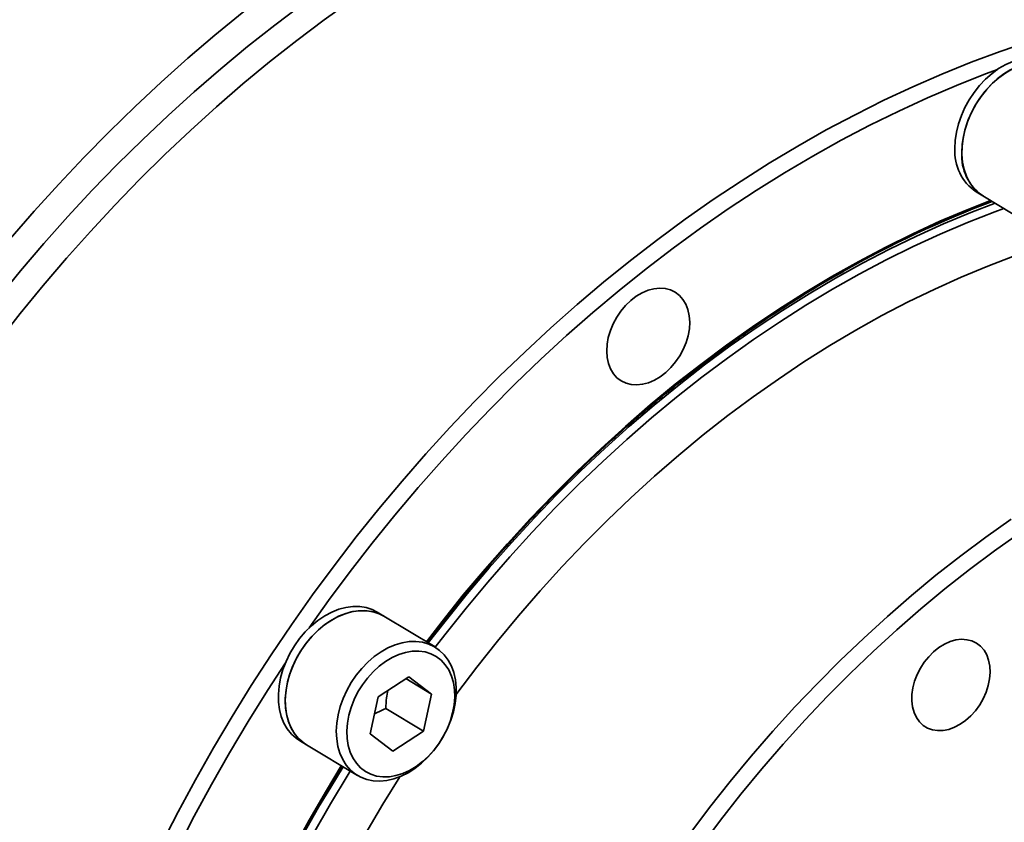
# Model space of a CAD drawing. Header units: millimetres. Extents: x -10540 to 6039, y -7467 to 6433.
# Tile 231 of 236: x 5879.19 to 5889.43, y -6881.56 to -6873.21. Entities that reach past the tile are written whole.
import ezdxf

# ---------------------------------------------------------------- set-up
doc = ezdxf.new("R2010")
doc.units = ezdxf.units.MM
doc.header["$LTSCALE"] = 8

msp = doc.modelspace()

# ---------------------------------------------------------------- linework, layer by layer
at = {"color": 7, "linetype": 'Continuous', "lineweight": 35}
for p, q in [((5889.133, -6875), (5889.205, -6875.044)), ((5889.205, -6875.044), (5889.736, -6875.364)), ((5882.979, -6879.413), (5882.907, -6879.37)), ((5883.51, -6879.733), (5882.979, -6879.413)), ((5882.918, -6880.25), (5883.238, -6880.043)), ((5883.208, -6880.062), (5883.474, -6880.222)), ((5883.238, -6880.043), (5883.474, -6880.222)), ((5882.834, -6880.637), (5882.918, -6880.25)), ((5883.474, -6880.222), (5883.39, -6880.609)), ((5882.998, -6880.373), (5883.39, -6880.609)), ((5883.39, -6880.609), (5883.07, -6880.817)), ((5882.102, -6880.706), (5882.174, -6880.75)), ((5883.07, -6880.817), (5882.834, -6880.637)), ((5882.174, -6880.75), (5882.705, -6881.069))]:
    msp.add_line(p, q, dxfattribs=at)
at = {"color": 7, "linetype": 'Continuous', "lineweight": 35, "flags": 128}
for points in [[(5884.183, -6871.419), (5883.878, -6871.575), (5883.574, -6871.74), (5883.272, -6871.915), (5882.971, -6872.098), (5882.673, -6872.29), (5882.377, -6872.49), (5882.084, -6872.698), (5881.794, -6872.915), (5881.506, -6873.139), (5881.222, -6873.372), (5880.942, -6873.612), (5880.665, -6873.86), (5880.392, -6874.114), (5880.124, -6874.376), (5879.859, -6874.645), (5879.599, -6874.92), (5879.344, -6875.202), (5879.094, -6875.489)], [(5878.961, -6876.115), (5879.2, -6875.823), (5879.444, -6875.538), (5879.693, -6875.258), (5879.947, -6874.985), (5880.206, -6874.718), (5880.469, -6874.459), (5880.737, -6874.206), (5881.008, -6873.96), (5881.283, -6873.722), (5881.562, -6873.491), (5881.844, -6873.268), (5882.129, -6873.053)], [(5882.644, -6873.006), (5882.356, -6873.213), (5882.072, -6873.427), (5881.791, -6873.65), (5881.513, -6873.88), (5881.239, -6874.117), (5880.968, -6874.362), (5880.701, -6874.614), (5880.439, -6874.873), (5880.181, -6875.139), (5879.928, -6875.412), (5879.679, -6875.69), (5879.436, -6875.975), (5879.197, -6876.266), (5878.965, -6876.562)], [(5880.668, -6881.784), (5880.841, -6881.447), (5881.02, -6881.113), (5881.207, -6880.783), (5881.4, -6880.456), (5881.6, -6880.134), (5881.806, -6879.815), (5882.018, -6879.501), (5882.237, -6879.192), (5882.461, -6878.888), (5882.691, -6878.589), (5882.927, -6878.296), (5883.168, -6878.008), (5883.414, -6877.726), (5883.665, -6877.451), (5883.92, -6877.182), (5884.181, -6876.919), (5884.445, -6876.664), (5884.714, -6876.415), (5884.986, -6876.174), (5885.262, -6875.94), (5885.542, -6875.714), (5885.825, -6875.495), (5886.111, -6875.285), (5886.399, -6875.082), (5886.69, -6874.889), (5886.984, -6874.703), (5887.279, -6874.526), (5887.576, -6874.358), (5887.875, -6874.199), (5888.175, -6874.049), (5888.476, -6873.908), (5888.778, -6873.777), (5889.081, -6873.654), (5889.384, -6873.542), (5889.687, -6873.439)], [(5888.913, -6874.549), (5888.917, -6874.466), (5888.93, -6874.38), (5888.951, -6874.294), (5888.98, -6874.209), (5889.017, -6874.125), (5889.062, -6874.044), (5889.113, -6873.967), (5889.17, -6873.895), (5889.232, -6873.83), (5889.299, -6873.771), (5889.368, -6873.72), (5889.441, -6873.678), (5889.514, -6873.645), (5889.588, -6873.622), (5889.661, -6873.609), (5889.732, -6873.606), (5889.801, -6873.613), (5889.866, -6873.63), (5889.926, -6873.657), (5889.938, -6873.664)], [(5888.985, -6874.593), (5888.989, -6874.509), (5889.002, -6874.424), (5889.023, -6874.338), (5889.052, -6874.252), (5889.09, -6874.168), (5889.134, -6874.087), (5889.185, -6874.01), (5889.242, -6873.939), (5889.304, -6873.873), (5889.371, -6873.815), (5889.441, -6873.764), (5889.513, -6873.722), (5889.586, -6873.689), (5889.66, -6873.666), (5889.733, -6873.652), (5889.804, -6873.649), (5889.873, -6873.656), (5889.938, -6873.673), (5889.998, -6873.7), (5890.011, -6873.708)], [(5889.356, -6873.728), (5889.231, -6873.775), (5888.93, -6873.895), (5888.629, -6874.023), (5888.329, -6874.161), (5888.03, -6874.309), (5887.732, -6874.465), (5887.435, -6874.63), (5887.141, -6874.805), (5886.848, -6874.987), (5886.558, -6875.179), (5886.27, -6875.378), (5885.985, -6875.586), (5885.703, -6875.802), (5885.424, -6876.026), (5885.149, -6876.257), (5884.877, -6876.496), (5884.609, -6876.742), (5884.344, -6876.996), (5884.085, -6877.256), (5883.829, -6877.523), (5883.579, -6877.796), (5883.333, -6878.076), (5883.093, -6878.361), (5882.857, -6878.652), (5882.628, -6878.949), (5882.403, -6879.251), (5882.203, -6879.533)], [(5889.205, -6875.044), (5889.204, -6875.043), (5889.151, -6875.004), (5889.104, -6874.957), (5889.064, -6874.901), (5889.032, -6874.838), (5889.008, -6874.768), (5888.992, -6874.693), (5888.986, -6874.613), (5888.987, -6874.53), (5888.998, -6874.445), (5889.017, -6874.359), (5889.044, -6874.273), (5889.08, -6874.189), (5889.122, -6874.107), (5889.172, -6874.029), (5889.227, -6873.956), (5889.288, -6873.889), (5889.354, -6873.828), (5889.423, -6873.776), (5889.495, -6873.731)], [(5883.42, -6879.679), (5883.584, -6879.467), (5883.804, -6879.192), (5884.031, -6878.923), (5884.262, -6878.659), (5884.499, -6878.402), (5884.74, -6878.151), (5884.985, -6877.907), (5885.235, -6877.67), (5885.488, -6877.44), (5885.746, -6877.217), (5886.007, -6877.002), (5886.271, -6876.795), (5886.539, -6876.595), (5886.809, -6876.404), (5887.082, -6876.221), (5887.357, -6876.047), (5887.634, -6875.881), (5887.913, -6875.724), (5888.194, -6875.576), (5888.475, -6875.437), (5888.758, -6875.307), (5889.042, -6875.187), (5889.284, -6875.091)], [(5883.44, -6879.691), (5883.624, -6879.453), (5883.845, -6879.179), (5884.072, -6878.911), (5884.303, -6878.65), (5884.54, -6878.394), (5884.781, -6878.145), (5885.026, -6877.903), (5885.276, -6877.668), (5885.53, -6877.439), (5885.787, -6877.219), (5886.048, -6877.006), (5886.312, -6876.801), (5886.579, -6876.603), (5886.849, -6876.414), (5887.122, -6876.234), (5887.397, -6876.062), (5887.673, -6875.898), (5887.952, -6875.744), (5888.232, -6875.598), (5888.513, -6875.462), (5888.795, -6875.334), (5889.078, -6875.217), (5889.331, -6875.12)], [(5889.422, -6875.175), (5889.327, -6875.21), (5889.044, -6875.32), (5888.761, -6875.441), (5888.479, -6875.57), (5888.199, -6875.709), (5887.919, -6875.857), (5887.641, -6876.014), (5887.365, -6876.18), (5887.091, -6876.355), (5886.819, -6876.538), (5886.55, -6876.729), (5886.284, -6876.929), (5886.021, -6877.136), (5885.761, -6877.352), (5885.505, -6877.575), (5885.253, -6877.805), (5885.004, -6878.042), (5884.76, -6878.287), (5884.521, -6878.538), (5884.286, -6878.796), (5884.057, -6879.06), (5883.832, -6879.33), (5883.613, -6879.605), (5883.513, -6879.735)], [(5889.532, -6875.667), (5889.255, -6875.773), (5888.978, -6875.887), (5888.703, -6876.012), (5888.428, -6876.145), (5888.154, -6876.288), (5887.883, -6876.44), (5887.612, -6876.6), (5887.344, -6876.769), (5887.078, -6876.947), (5886.815, -6877.133), (5886.554, -6877.327), (5886.297, -6877.529), (5886.043, -6877.739), (5885.792, -6877.957), (5885.546, -6878.182), (5885.303, -6878.414), (5885.065, -6878.653), (5884.831, -6878.898), (5884.602, -6879.15), (5884.378, -6879.409), (5884.159, -6879.673), (5883.945, -6879.943), (5883.737, -6880.218), (5883.729, -6880.229)], [(5886.157, -6876.355), (5886.152, -6876.289), (5886.139, -6876.226), (5886.117, -6876.17), (5886.087, -6876.12), (5886.05, -6876.078), (5886.006, -6876.044), (5885.957, -6876.02), (5885.903, -6876.006), (5885.845, -6876.003), (5885.785, -6876.009), (5885.724, -6876.025), (5885.662, -6876.052), (5885.602, -6876.087), (5885.545, -6876.131), (5885.491, -6876.183), (5885.442, -6876.241), (5885.398, -6876.305), (5885.362, -6876.372), (5885.333, -6876.443), (5885.311, -6876.514), (5885.299, -6876.586), (5885.295, -6876.656), (5885.299, -6876.723), (5885.313, -6876.785), (5885.335, -6876.842), (5885.364, -6876.892), (5885.401, -6876.934), (5885.445, -6876.967), (5885.495, -6876.991), (5885.549, -6877.005), (5885.607, -6877.009), (5885.667, -6877.002), (5885.728, -6876.986), (5885.79, -6876.96), (5885.85, -6876.924), (5885.907, -6876.88), (5885.961, -6876.829), (5886.01, -6876.77), (5886.053, -6876.707), (5886.09, -6876.639), (5886.119, -6876.569), (5886.14, -6876.497), (5886.153, -6876.425), (5886.157, -6876.355)], [(5886.157, -6881.676), (5886.364, -6881.401), (5886.578, -6881.131), (5886.797, -6880.867), (5887.021, -6880.608), (5887.25, -6880.356), (5887.484, -6880.111), (5887.722, -6879.872), (5887.965, -6879.64), (5888.212, -6879.415), (5888.462, -6879.197), (5888.716, -6878.987), (5888.974, -6878.785), (5889.234, -6878.591), (5889.498, -6878.405)], [(5889.585, -6878.55), (5889.324, -6878.735), (5889.065, -6878.928), (5888.81, -6879.129), (5888.558, -6879.338), (5888.309, -6879.555), (5888.064, -6879.779), (5887.824, -6880.01), (5887.587, -6880.248), (5887.356, -6880.492), (5887.128, -6880.743), (5886.906, -6881), (5886.689, -6881.263), (5886.478, -6881.532), (5886.272, -6881.806)], [(5882.102, -6880.706), (5882.066, -6880.682), (5882.017, -6880.638), (5881.974, -6880.585), (5881.939, -6880.524), (5881.912, -6880.457), (5881.893, -6880.384), (5881.883, -6880.306), (5881.882, -6880.224), (5881.889, -6880.14), (5881.905, -6880.054), (5881.929, -6879.968), (5881.961, -6879.883), (5882.001, -6879.8), (5882.048, -6879.72), (5882.102, -6879.645), (5882.161, -6879.575), (5882.225, -6879.512), (5882.293, -6879.457), (5882.363, -6879.409), (5882.436, -6879.37), (5882.51, -6879.341), (5882.584, -6879.322), (5882.656, -6879.312), (5882.727, -6879.313), (5882.794, -6879.324), (5882.857, -6879.345), (5882.907, -6879.37)], [(5882.174, -6880.75), (5882.152, -6880.735), (5882.101, -6880.693), (5882.056, -6880.642), (5882.019, -6880.584), (5881.99, -6880.518), (5881.969, -6880.446), (5881.957, -6880.369), (5881.953, -6880.288), (5881.959, -6880.204), (5881.972, -6880.119), (5881.994, -6880.033), (5882.025, -6879.947), (5882.063, -6879.864), (5882.108, -6879.783), (5882.16, -6879.707), (5882.218, -6879.636), (5882.281, -6879.571), (5882.348, -6879.513), (5882.418, -6879.464), (5882.49, -6879.423), (5882.564, -6879.391), (5882.637, -6879.369), (5882.71, -6879.357), (5882.781, -6879.355), (5882.85, -6879.364), (5882.914, -6879.382), (5882.973, -6879.41), (5882.979, -6879.413)], [(5882.174, -6880.75), (5882.138, -6880.726), (5882.089, -6880.681), (5882.046, -6880.628), (5882.011, -6880.568), (5881.984, -6880.501), (5881.966, -6880.427), (5881.955, -6880.349), (5881.954, -6880.267), (5881.961, -6880.183), (5881.977, -6880.097), (5882.001, -6880.011), (5882.034, -6879.926), (5882.074, -6879.843), (5882.121, -6879.764), (5882.174, -6879.689), (5882.233, -6879.619), (5882.297, -6879.556), (5882.365, -6879.5), (5882.436, -6879.453), (5882.508, -6879.414), (5882.582, -6879.385), (5882.656, -6879.365), (5882.728, -6879.356), (5882.799, -6879.356), (5882.866, -6879.367), (5882.929, -6879.388), (5882.979, -6879.413)], [(5883.55, -6880.739), (5883.495, -6880.812), (5883.435, -6880.88), (5883.37, -6880.942), (5883.301, -6880.995), (5883.23, -6881.041), (5883.157, -6881.077), (5883.083, -6881.104), (5883.009, -6881.121), (5882.937, -6881.128), (5882.868, -6881.125), (5882.801, -6881.111), (5882.739, -6881.088), (5882.682, -6881.055), (5882.631, -6881.013), (5882.587, -6880.962), (5882.55, -6880.904), (5882.521, -6880.838), (5882.5, -6880.766), (5882.488, -6880.689), (5882.484, -6880.608), (5882.489, -6880.524), (5882.503, -6880.439), (5882.525, -6880.352), (5882.556, -6880.267), (5882.594, -6880.184), (5882.639, -6880.103), (5882.691, -6880.027), (5882.749, -6879.956), (5882.812, -6879.891), (5882.878, -6879.833), (5882.949, -6879.784), (5883.021, -6879.743), (5883.095, -6879.711), (5883.168, -6879.689), (5883.241, -6879.677), (5883.312, -6879.675), (5883.38, -6879.683), (5883.445, -6879.702), (5883.504, -6879.73), (5883.558, -6879.768), (5883.606, -6879.814), (5883.646, -6879.869), (5883.68, -6879.931), (5883.705, -6880), (5883.721, -6880.075), (5883.729, -6880.154), (5883.729, -6880.236), (5883.719, -6880.321), (5883.701, -6880.407), (5883.675, -6880.493), (5883.641, -6880.578), (5883.599, -6880.66), (5883.55, -6880.739)], [(5888.466, -6880.226), (5888.465, -6880.293), (5888.473, -6880.356), (5888.489, -6880.415), (5888.513, -6880.467), (5888.545, -6880.512), (5888.584, -6880.549), (5888.629, -6880.577), (5888.68, -6880.595), (5888.734, -6880.603), (5888.791, -6880.602), (5888.85, -6880.59), (5888.91, -6880.568), (5888.968, -6880.537), (5889.025, -6880.498), (5889.078, -6880.45), (5889.127, -6880.396), (5889.171, -6880.336), (5889.208, -6880.271), (5889.238, -6880.204), (5889.26, -6880.134), (5889.274, -6880.065), (5889.279, -6879.997), (5889.276, -6879.932), (5889.264, -6879.871), (5889.244, -6879.816), (5889.216, -6879.767), (5889.18, -6879.726), (5889.138, -6879.693), (5889.09, -6879.67), (5889.038, -6879.657), (5888.982, -6879.653), (5888.924, -6879.66), (5888.864, -6879.677), (5888.805, -6879.703), (5888.747, -6879.739), (5888.692, -6879.783), (5888.641, -6879.834), (5888.595, -6879.891), (5888.554, -6879.953), (5888.52, -6880.02), (5888.494, -6880.088), (5888.476, -6880.158), (5888.466, -6880.226)], [(5883.553, -6880.733), (5883.599, -6880.658), (5883.638, -6880.579), (5883.67, -6880.499), (5883.693, -6880.416), (5883.708, -6880.335), (5883.715, -6880.254), (5883.712, -6880.177), (5883.701, -6880.103), (5883.681, -6880.035), (5883.652, -6879.972), (5883.616, -6879.917), (5883.573, -6879.87), (5883.523, -6879.832), (5883.467, -6879.804), (5883.406, -6879.785), (5883.341, -6879.776), (5883.273, -6879.778), (5883.204, -6879.79), (5883.133, -6879.812), (5883.063, -6879.844), (5882.995, -6879.885), (5882.929, -6879.934), (5882.866, -6879.992), (5882.808, -6880.056), (5882.756, -6880.126), (5882.709, -6880.201), (5882.67, -6880.28), (5882.638, -6880.361), (5882.615, -6880.443), (5882.6, -6880.525), (5882.594, -6880.605), (5882.596, -6880.683), (5882.608, -6880.756), (5882.628, -6880.825), (5882.656, -6880.887), (5882.692, -6880.942), (5882.736, -6880.989), (5882.786, -6881.027), (5882.841, -6881.056), (5882.902, -6881.075), (5882.967, -6881.083), (5883.035, -6881.082), (5883.104, -6881.07), (5883.175, -6881.048), (5883.245, -6881.016), (5883.313, -6880.975), (5883.38, -6880.925), (5883.442, -6880.868), (5883.5, -6880.803), (5883.553, -6880.733)], [(5881.955, -6879.897), (5881.767, -6880.187), (5881.567, -6880.508), (5881.374, -6880.832), (5881.188, -6881.161), (5881.008, -6881.493), (5880.836, -6881.828)], [(5880.225, -6888.356), (5880.236, -6888.056), (5880.256, -6887.733), (5880.284, -6887.408), (5880.322, -6887.08), (5880.367, -6886.752), (5880.422, -6886.422), (5880.484, -6886.091), (5880.555, -6885.759), (5880.635, -6885.428), (5880.722, -6885.096), (5880.818, -6884.764), (5880.922, -6884.433), (5881.034, -6884.104), (5881.154, -6883.775), (5881.281, -6883.448), (5881.416, -6883.122), (5881.559, -6882.799), (5881.709, -6882.478), (5881.866, -6882.16), (5882.031, -6881.845), (5882.202, -6881.533), (5882.381, -6881.225), (5882.536, -6880.968)], [(5882.628, -6881.023), (5882.606, -6881.06), (5882.423, -6881.364), (5882.248, -6881.673)], [(5883.144, -6881.083), (5882.966, -6881.368), (5882.789, -6881.667)]]:
    msp.add_lwpolyline(points, dxfattribs=at)
at = {"color": 7, "linetype": 'Continuous', "lineweight": 35}
for centre, radius, start, end in [((5889.417, -6874.583), 0.505, 176.2034, 235.8571), ((5889.489, -6874.626), 0.505, 176.2034, 235.8571), ((5893.206, -6885.448), 11.059, 110.6804, 119.568), ((5895.067, -6888.918), 14.817, 147.6072, 177.908)]:
    msp.add_arc(centre, radius, start, end, dxfattribs=at)
for points, knots in [([(5883.43, -6879.685), (5883.482, -6879.617), (5883.601, -6879.46), (5883.795, -6879.22), (5884.008, -6878.964), (5884.227, -6878.713), (5884.45, -6878.469), (5884.677, -6878.229), (5884.908, -6877.996), (5885.144, -6877.769), (5885.383, -6877.549), (5885.625, -6877.335), (5885.87, -6877.127), (5886.119, -6876.927), (5886.371, -6876.733), (5886.625, -6876.547), (5886.882, -6876.369), (5887.14, -6876.197), (5887.401, -6876.034), (5887.606, -6875.911), (5887.724, -6875.846), (5887.754, -6875.829)], [0, 0, 0, 0, 0.042288, 0.097521, 0.152754, 0.207986, 0.263219, 0.318451, 0.373682, 0.428913, 0.484144, 0.539375, 0.594605, 0.649835, 0.705064, 0.760294, 0.815522, 0.870751, 0.92598, 0.981208, 1, 1, 1, 1]), ([(5882.998, -6880.373), (5882.999, -6880.336), (5883.002, -6880.272), (5883.013, -6880.211), (5883.018, -6880.185)], [0, 0, 0, 0, 0.5778369, 1, 1, 1, 1]), ([(5882.879, -6880.43), (5882.889, -6880.424), (5882.926, -6880.403), (5882.968, -6880.386), (5882.998, -6880.373)], [0, 0, 0, 0, 0.276497, 1, 1, 1, 1]), ([(5880.24, -6888.365), (5880.24, -6888.317), (5880.243, -6888.169), (5880.256, -6887.917), (5880.278, -6887.61), (5880.307, -6887.302), (5880.345, -6886.991), (5880.39, -6886.68), (5880.443, -6886.367), (5880.503, -6886.053), (5880.571, -6885.74), (5880.646, -6885.425), (5880.729, -6885.111), (5880.819, -6884.797), (5880.916, -6884.483), (5881.021, -6884.171), (5881.133, -6883.859), (5881.251, -6883.549), (5881.377, -6883.24), (5881.51, -6882.933), (5881.649, -6882.628), (5881.795, -6882.325), (5881.947, -6882.025), (5882.105, -6881.728), (5882.27, -6881.434), (5882.417, -6881.182), (5882.511, -6881.03), (5882.546, -6880.974)], [0, 0, 0, 0, 0.019636, 0.061194, 0.102751, 0.144309, 0.185867, 0.227424, 0.268982, 0.31054, 0.352098, 0.393656, 0.435214, 0.476773, 0.518332, 0.55989, 0.60145, 0.643009, 0.684568, 0.726128, 0.767688, 0.809248, 0.850808, 0.892368, 0.933928, 0.975488, 1, 1, 1, 1])]:
    msp.add_open_spline(points, degree=3, knots=knots, dxfattribs=at)

doc.saveas('drawing.dxf')
